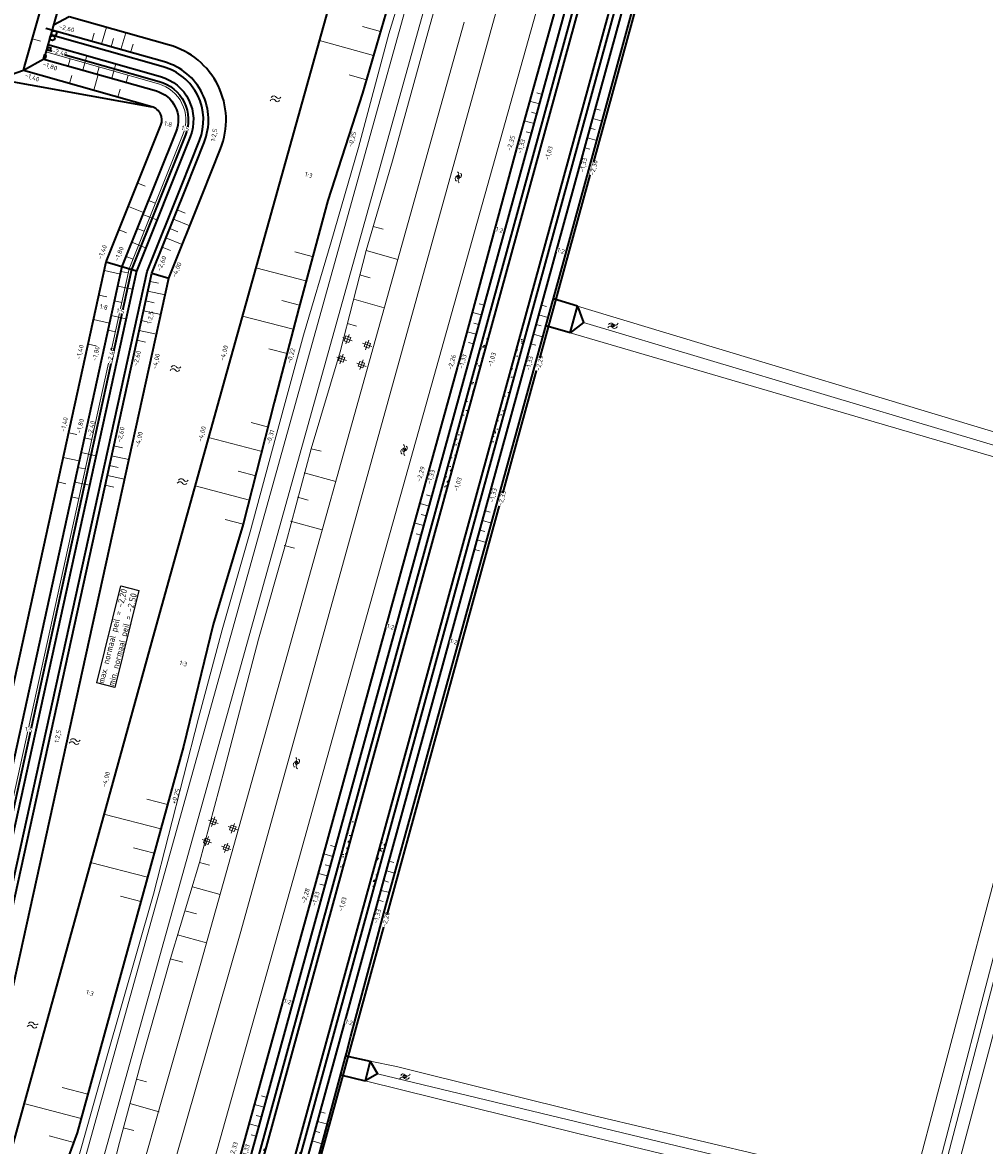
# Model space of a CAD drawing. Header units: metres. Extents: x 239845 to 242720, y 580286 to 584200.
# Tile 81 of 113: x 240947 to 241139, y 583176 to 583399. Entities that reach past the tile are written whole.
import ezdxf

# ---------------------------------------------------------------- set-up
doc = ezdxf.new("R2010")
doc.units = ezdxf.units.M
for name, color, linetype, lineweight in [('B-WA-GW-DIJK_KRUIN-G', 3, 'Continuous', 0), ('B-WA-GW-DIJK_TEEN-G', 94, 'Continuous', 0), ('B-WA-GW-WATERGANG_SLOOT_BODEM-G', 5, 'Continuous', 0), ('B-WE-GR-GRAS-GV', 60, 'Continuous', 13), ('B-WE-GR-GROENVOORZIENING-GV', 80, 'Continuous', 18), ('N-WE-BV-GELEIDECONSTRUCTIE_GELEIDERAIL_KUNSTWERK_VLP1DL13360-G', 210, 'BV-VLP1DL13360', 35), ('N-WE-GK-BESCHOEIING_TYPE_3-G', 30, 'Continuous', 35), ('N-WE-GK-BESCHOEIING_TYPE_5-G', 130, 'Continuous', 35), ('N-WE-GW-GRONDWERK-G', 3, 'Continuous', 35), ('N-WE-GW-GRONDWERK_BODEM_MEER-G', 150, 'Continuous', 35), ('N-WE-GW-HOOGTELIJN-140', 114, 'Continuous', 35), ('N-WE-GW-HOOGTELIJN-180', 190, 'Continuous', 35), ('N-WE-GW-HOOGTELIJN-240', 74, 'Continuous', 35), ('N-WE-GW-HOOGTELIJN-260', 44, 'Continuous', 35), ('N-WE-GW-SCHEIDING-ZAND_TEELAARDE-G', 90, 'Continuous', 18), ('N-WE-GW-TALUDARCERING_KORT-G', 90, 'Continuous', 18), ('N-WE-GW-TALUDARCERING_LANG-G', 60, 'Continuous', 13), ('N-WE-OG-TOPOGRAFIE-S @ 0.5', 7, 'Continuous', 18), ('N-WE-VH-HELLING_KNIKLIJN-G', 30, 'Continuous', 35), ('N-WE-VH-KANTVERHARDING-G', 60, 'Continuous', 35), ('N-WE-VH-VERHARDING_FUNDERING-G', 7, 'Continuous', 35), ('N-WE-VH-VERHARDING_FUNDERING_GRANULAAT-AD', 40, 'Continuous', 18), ('N-XX-AL-HOOGTELABEL-T25-M', 7, 'Continuous', 25), ('N-XX-XX-DETAIL3-GD', 2, 'Continuous', 35), ('X-XX-AL-T25', 7, 'Continuous', 25)]:
    doc.layers.add(name, color=color, linetype=linetype, lineweight=lineweight)
for name, color, linetype, lineweight, true_color in [('B-WE-OG-TOPOGRAFIE-S', 9, 'Continuous', 9, 0x808080), ('B-WE-OG-TOPOGRAFIE-S @ 0.2', 9, 'Continuous', 9, 0x808080), ('B-WE-OG-TOPOGRAFIE-S @ 0.5', 9, 'Continuous', 9, 0x808080), ('B-WE-VH-WINDMOLEN_FUNDATIEPAAL-S', 9, 'Continuous', 18, 0x808080), ('GBKN', 9, 'Continuous', 0, 0x808080), ('Meerstad  taludlijn-arcering', 9, 'Continuous', 0, 0x808080)]:
    doc.layers.add(name, color=color, linetype=linetype, lineweight=lineweight, true_color=true_color)
doc.styles.add('NLCS-ISO-ANNOTATIVE-T25', font='NLCS-ISO.ttf', dxfattribs={"height": 2.5})
doc.styles.add('NLCS-ISO-M1000-T25', font='NLCS-ISO.ttf', dxfattribs={"height": 2.5})
doc.linetypes.add('BV-VLP1DL13360', pattern='A,2,-1,[249,NLCS.SHX,S=0.5,R=0,X=0,Y=0],-1', length=4)

# ---------------------------------------------------------------- blocks, each defined once
blk = doc.blocks.new('SOG-TOPOGRAFIE_WATER-SO')
at = {"flags": 128}
for points in [[(-1.91, 0.46), (-1.82, 0.6, -0.538831), (0.18, 0.63, 0.605168), (1.86, 0.83, -4.035705)], [(-2.28, -0.81), (-2.19, -0.67, -0.538831), (-0.18, -0.63, 0.605168), (1.49, -0.44, -4.035705)]]:
    blk.add_lwpolyline(points, format="xyb", dxfattribs=at)
blk = doc.blocks.new('*U108')
at = {"layer": 'B-WE-OG-TOPOGRAFIE-S @ 0.2', "xscale": 0.2, "yscale": 0.2, "zscale": 0.2, "rotation": 76.60135591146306}
blk.add_blockref('SOG-TOPOGRAFIE_WATER-SO', (241001.84, 583251.89), dxfattribs=at)
at = {"layer": 'B-WE-OG-TOPOGRAFIE-S @ 0.5', "xscale": 0.5, "yscale": 0.5, "zscale": 0.5, "rotation": 76.60135591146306}
blk.add_blockref('SOG-TOPOGRAFIE_WATER-SO', (241001.84, 583251.89), dxfattribs=at)
blk = doc.blocks.new('*U109')
at = {"layer": 'B-WE-OG-TOPOGRAFIE-S @ 0.2', "xscale": 0.2, "yscale": 0.2, "zscale": 0.2, "rotation": 76.60135591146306}
blk.add_blockref('SOG-TOPOGRAFIE_WATER-SO', (241034.06, 583368.54), dxfattribs=at)
at = {"layer": 'B-WE-OG-TOPOGRAFIE-S @ 0.5', "xscale": 0.5, "yscale": 0.5, "zscale": 0.5, "rotation": 76.60135591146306}
blk.add_blockref('SOG-TOPOGRAFIE_WATER-SO', (241034.06, 583368.54), dxfattribs=at)
blk = doc.blocks.new('Fundatiepaal')
at = {"layer": 'B-WE-VH-WINDMOLEN_FUNDATIEPAAL-S', "flags": 128}
for points in [[(240749.31, 582994.55), (240751.19, 582993.88)], [(240750.58, 582995.16), (240749.91, 582993.27)]]:
    blk.add_lwpolyline(points, dxfattribs=at)
at = {"layer": 'B-WE-VH-WINDMOLEN_FUNDATIEPAAL-S'}
blk.add_lwpolyline([(240749.94, 582994.85), (240750.89, 582994.52), (240750.55, 582993.58), (240749.61, 582993.91)], close=True, dxfattribs=at)
blk = doc.blocks.new('*U181')
at = {"layer": 'B-WE-OG-TOPOGRAFIE-S @ 0.2', "xscale": 0.2, "yscale": 0.2, "zscale": 0.2, "rotation": 76.60135591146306}
blk.add_blockref('SOG-TOPOGRAFIE_WATER-SO', (241023.25, 583314.22), dxfattribs=at)
at = {"layer": 'B-WE-OG-TOPOGRAFIE-S @ 0.5', "xscale": 0.5, "yscale": 0.5, "zscale": 0.5, "rotation": 76.60135591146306}
blk.add_blockref('SOG-TOPOGRAFIE_WATER-SO', (241023.25, 583314.22), dxfattribs=at)
blk = doc.blocks.new('*U207')
at = {"layer": 'B-WE-OG-TOPOGRAFIE-S @ 0.2', "xscale": 0.1999999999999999, "yscale": 0.1999999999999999, "zscale": 0.1999999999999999, "rotation": 182.5431845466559}
blk.add_blockref('SOG-TOPOGRAFIE_WATER-SO', (241023.29, 583189.42), dxfattribs=at)
at = {"layer": 'B-WE-OG-TOPOGRAFIE-S @ 0.5', "xscale": 0.4999999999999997, "yscale": 0.4999999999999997, "zscale": 0.4999999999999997, "rotation": 182.5431845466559}
blk.add_blockref('SOG-TOPOGRAFIE_WATER-SO', (241023.29, 583189.42), dxfattribs=at)
blk = doc.blocks.new('*U208')
at = {"layer": 'B-WE-OG-TOPOGRAFIE-S @ 0.2', "xscale": 0.1999999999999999, "yscale": 0.1999999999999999, "zscale": 0.1999999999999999, "rotation": 182.5431845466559}
blk.add_blockref('SOG-TOPOGRAFIE_WATER-SO', (241064.67, 583338.91), dxfattribs=at)
at = {"layer": 'B-WE-OG-TOPOGRAFIE-S @ 0.5', "xscale": 0.4999999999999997, "yscale": 0.4999999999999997, "zscale": 0.4999999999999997, "rotation": 182.5431845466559}
blk.add_blockref('SOG-TOPOGRAFIE_WATER-SO', (241064.67, 583338.91), dxfattribs=at)

msp = doc.modelspace()

# ---------------------------------------------------------------- hatches: boundary and pattern name
at = {"layer": 'N-WE-VH-VERHARDING_FUNDERING_GRANULAAT-AD'}
h = msp.add_hatch(dxfattribs=at)
h.set_pattern_fill('AVH-FUNDERING_GRANULAAT_MENG_01', color=256, angle=0.5, style=0, pattern_type=2)
h.set_pattern_definition([(50.5, (241039.539, 583327.916), (3.5889, -0.28245), [0.375, -4.125]), (355.5, (241039.539, 583327.916), (-0.72655, 3.75476), [0.3, -3.3]), (100.951, (241039.838, 583327.8924), (2.86235, 3.4723), [0.3187, -3.5057]), (46.684, (241039.5303, 583328.916), (5.3432, -0.781), [0.5625, -6.1875]), (97.136, (241039.9756, 583328.851), (4.6306, 4.9112), [0.47805, -5.2586]), (351.684, (241039.5303, 583328.916), (4.6306, 4.9112), [0.45, -4.95]), (21.5, (241040.0325, 583328.6703), (3.002, -1.98697), [0.375, -4.125]), (326.5, (241040.0325, 583328.6703), (1.1849, 3.63623), [0.3, -3.3]), (71.951, (241040.2826, 583328.5047), (4.1869, 1.64925), [0.3187, -3.5057]), (38, (241039.539, 583327.916), (0.04627, 1.664936), [0, -3.26, 0, -3.35, 0, -3.3125]), (8, (241039.539, 583327.916), (1.29809, 1.98346), [0, -1.91, 0, -3.185, 0, -1.2625]), (328, (241038.4241, 583327.9062), (2.669995, -0.08948), [0, -1.25, 0, -3.9, 0, -5.175]), (318, (241037.924, 583327.902), (2.91145, 0.52595), [0, -1.625, 0, -2.59, 0, -3.675])])
edge = h.paths.add_edge_path()
edge.add_line((241031.07, 583303.99), (241039.95, 583336.37))
edge.add_arc((241039.73, 583342.36), 5.99, 262.2672, 272.0798, ccw=False)
edge.add_line((241038.93, 583336.42), (241029.96, 583303.74))
edge.add_arc((241029.17, 583309.67), 5.98, 277.6171, 288.519)
edge = h.paths.add_edge_path()
edge.add_line((241046.31, 583336.87), (241040.31, 583314.99))
edge.add_arc((241042.58, 583307.78), 7.56, 98.8858, 107.5163, ccw=False)
edge.add_line((241041.42, 583315.25), (241047.31, 583336.74))
edge.add_arc((241044.72, 583321.45), 15.51, 80.3923, 84.1206)
h = msp.add_hatch(dxfattribs=at)
h.set_pattern_fill('AVH-FUNDERING_GRANULAAT_MENG_01', color=256, angle=0.5, style=0, pattern_type=2)
h.set_pattern_definition([(50.5, (241013.4818, 583228.5263), (3.5889, -0.28245), [0.375, -4.125]), (355.5, (241013.4818, 583228.5263), (-0.72655, 3.7548), [0.3, -3.3]), (100.95, (241013.781, 583228.5028), (2.86235, 3.4723), [0.3187, -3.5057]), (46.684, (241013.473, 583229.5263), (5.3432, -0.781), [0.5625, -6.1875]), (97.136, (241013.9183, 583229.461), (4.6306, 4.9112), [0.478, -5.2586]), (351.684, (241013.473, 583229.5263), (4.6306, 4.9112), [0.45, -4.95]), (21.5, (241013.9752, 583229.2807), (3.002, -1.987), [0.375, -4.125]), (326.5, (241013.9752, 583229.2807), (1.1849, 3.6362), [0.3, -3.3]), (71.95, (241014.2254, 583229.115), (4.1869, 1.64925), [0.3187, -3.5057]), (38, (241013.4818, 583228.5263), (0.04627, 1.66494), [0, -3.26, 0, -3.35, 0, -3.3125]), (8, (241013.4818, 583228.5263), (1.29809, 1.98346), [0, -1.91, 0, -3.185, 0, -1.2625]), (328, (241012.3668, 583228.5166), (2.67, -0.08948), [0, -1.25, 0, -3.9, 0, -5.175]), (318, (241011.8668, 583228.5122), (2.91145, 0.52595), [0, -1.625, 0, -2.59, 0, -3.675])])
edge = h.paths.add_edge_path()
edge.add_line((241010.7, 583229.73), (241013.55, 583240.11))
edge.add_arc((241030.9, 583262.01), 27.94, 229.3494, 231.5976, ccw=False)
edge.add_line((241012.7, 583240.81), (241009.86, 583230.44))
edge.add_arc((241028.33, 583251.41), 27.94, 228.6224, 230.8836)
edge = h.paths.add_edge_path()
edge.add_line((241019.01, 583237.34), (241016.12, 583226.8))
edge.add_arc((241018.47, 583237.12), 10.58, 257.1444, 262.582)
edge.add_line((241017.11, 583226.62), (241020.01, 583237.19))
edge.add_arc((241021.05, 583247.72), 10.58, 258.8769, 264.3322, ccw=False)
h = msp.add_hatch(dxfattribs=at)
h.set_pattern_fill('AVH-FUNDERING_GRANULAAT_MENG_01', color=256, angle=0.5, style=0, pattern_type=2)
h.set_pattern_definition([(50.5, (241003.8024, 583185.1083), (3.5889, -0.28245), [0.375, -4.125]), (355.5, (241003.8024, 583185.1083), (-0.72655, 3.75476), [0.3, -3.3]), (100.951, (241004.1014, 583185.0848), (2.86235, 3.4723), [0.3187, -3.5057]), (46.684, (241003.7936, 583186.1083), (5.34322, -0.781), [0.5625, -6.1875]), (97.136, (241004.239, 583186.043), (4.63063, 4.9112), [0.47805, -5.25856]), (351.684, (241003.7936, 583186.1083), (4.6306, 4.9112), [0.45, -4.95]), (21.5, (241004.2958, 583185.8627), (3.00199, -1.98697), [0.375, -4.125]), (326.5, (241004.2958, 583185.8627), (1.1849, 3.63623), [0.3, -3.3]), (71.9514, (241004.546, 583185.697), (4.18688, 1.64925), [0.3187, -3.5057]), (38, (241003.8024, 583185.1083), (0.046272, 1.664936), [0, -3.26, 0, -3.35, 0, -3.3125]), (8, (241003.8024, 583185.1083), (1.29809, 1.98346), [0, -1.91, 0, -3.185, 0, -1.2625]), (328, (241002.6874, 583185.0986), (2.669995, -0.089478), [0, -1.25, 0, -3.9, 0, -5.175]), (318, (241002.1874, 583185.0942), (2.91145, 0.52595), [0, -1.625, 0, -2.59, 0, -3.675])])
edge = h.paths.add_edge_path()
edge.add_line((241001.68, 583174.17), (240992.01, 583138.88))
edge.add_line((240992.01, 583138.88), (240992.86, 583138.21))
edge.add_line((240992.86, 583138.21), (241003.11, 583175.59))
edge.add_arc((240999.53, 583177.75), 4.18, 300.973, 328.9178, ccw=False)
edge = h.paths.add_edge_path()
edge.add_line((240989.76, 583153.34), (240995.89, 583175.71))
edge.add_arc((240999.53, 583177.75), 4.18, 182.3674, 209.1631, ccw=False)
edge.add_line((240995.36, 583177.57), (240989.03, 583154.5))
edge.add_line((240989.03, 583154.5), (240989.76, 583153.34))

# ---------------------------------------------------------------- linework, layer by layer
at = {"layer": 'B-WA-GW-WATERGANG_SLOOT_BODEM-G'}
for points in [[(241058.9, 583339.54), (241154.7, 583310.83)], [(241078.17, 582886.47), (241078.5, 582889.32), (241082.71, 582926.15), (241088.49, 582978.18), (241091.08, 582999.69), (241093.63, 583021.76), (241097.42, 583048.57), (241170.37, 583327.36)], [(241171.56, 583327.05), (241098.63, 583048.33), (241095.47, 583021.75), (241093.83, 583000.32), (241092.73, 582991.41), (241090.95, 582977.96), (241089.52, 582963.58), (241087.52, 582946.67), (241085.02, 582926.87), (241082.77, 582907.26), (241080.7, 582889.07), (241080.37, 582886.16)]]:
    msp.add_lwpolyline(points, dxfattribs=at)
at = {"layer": 'B-WE-GR-GRAS-GV', "flags": 128}
for points in [[(241057.69, 583342.75), (241157.02, 583312.8), (241159.45, 583311.2), (241159.72, 583310.23), (241159.42, 583309.39), (241159.39, 583309.32), (241158.92, 583308.68), (241158.42, 583308.43), (241157.22, 583308.17), (241143.94, 583311.75), (241056.23, 583337.44)], [(241016.49, 583192.49), (241021.7, 583191.37), (241060.84, 583181.63), (241116.9, 583168.37), (241118.06, 583167.05), (241118.41, 583165.67), (241117.39, 583164.77), (241116.4, 583163.91), (241057.8, 583178.06), (241015.44, 583188.54)]]:
    msp.add_lwpolyline(points, dxfattribs=at)
at = {"layer": 'B-WE-GR-GROENVOORZIENING-GV', "flags": 128}
for points in [[(241083.02, 582886.32), (241085.99, 582918.18), (241088.26, 582937.39), (241100.83, 583041.25), (241102.92, 583053.82), (241104.84, 583065.16), (241109.38, 583081.4), (241154.42, 583250.2), (241175.19, 583327), (241175.8, 583329.31), (241190.13, 583383.93), (241219.42, 583489.54), (241233.56, 583545.18), (241235.17, 583551.7), (241234.23, 583555.94), (241232.03, 583558.65), (241231.83, 583558.72), (241220.27, 583562.71), (241181.25, 583572.96), (241166.89, 583576.74)], [(241165.78, 583569.52), (241178.71, 583566.09), (241222.66, 583554.23), (241224.93, 583552.58), (241225.14, 583549.07), (241188.26, 583410.97), (241187.95, 583409.79), (241187.74, 583408.98), (241187.2, 583406.87), (241170.8, 583343.64), (241162.33, 583310.43), (241102.2, 583083.49), (241096.18, 583060.3), (241092.62, 583035.6), (241090.89, 583020.14), (241087.11, 582986.5), (241075.65, 582887.39)]]:
    msp.add_lwpolyline(points, dxfattribs=at)
at = {"layer": 'GBKN', "flags": 128}
for points in [[(241000, 583273.52), (240982.18, 583209.82)], [(241002.24, 583232.69), (241011.31, 583265.03)], [(240982.18, 583209.82), (240963.54, 583144.54)], [(241017.91, 583189.91), (241113.49, 583166.9)]]:
    msp.add_lwpolyline(points, dxfattribs=at)
at = {"layer": 'Meerstad  taludlijn-arcering', "flags": 128}
for points in [[(241017.04, 583358.65), (241019.04, 583358.13)], [(241015.69, 583353.84), (241021.95, 583352.09)], [(241014.36, 583349.01), (241016.47, 583348.43)], [(241013.2, 583344.15), (241019.25, 583342.46)], [(241011.96, 583339.3), (241013.74, 583338.81)], [(241004.7, 583314.4), (241006.69, 583313.88)], [(241003.34, 583309.59), (241009.6, 583307.84)], [(241002.02, 583304.77), (241004.13, 583304.18)], [(241000.61, 583299.97), (241006.91, 583298.21)], [(240999.36, 583295.12), (241001.39, 583294.56)], [(240982.48, 583232), (240984.48, 583231.48)], [(240981.13, 583227.18), (240986.61, 583225.66)], [(240979.58, 583222.42), (240981.91, 583221.77)], [(240978.13, 583217.64), (240983.92, 583216.03)], [(240976.68, 583212.85), (240979.18, 583212.15)], [(240969.98, 583188.85), (240971.98, 583188.33)], [(240968.63, 583184.03), (240974.46, 583182.41)], [(240967.3, 583179.21), (240969.41, 583178.63)]]:
    msp.add_lwpolyline(points, dxfattribs=at)
at = {"layer": 'N-WE-BV-GELEIDECONSTRUCTIE_GELEIDERAIL_KUNSTWERK_VLP1DL13360-G'}
msp.add_lwpolyline([(240980.93, 583495.73), (240951.52, 583391.96)], dxfattribs=at)
at = {"layer": 'N-WE-GK-BESCHOEIING_TYPE_3-G', "ltscale": 0.5}
msp.add_lwpolyline([(240952.06, 583393.89), (240974.47, 583387.53, -0.445053), (240979.71, 583376.87), (240969, 583350.06), (240934.2, 583191.44, -0.431984), (240926.7, 583186.96), (240892.55, 583196.64)], format="xyb", dxfattribs=at)
at = {"layer": 'N-WE-GW-GRONDWERK-G', "flags": 128}
msp.add_lwpolyline([(240978.57, 583080.44), (240980.13, 583080.07), (240990.16, 583116.65), (240998.89, 583146.6), (241005.8, 583171.86), (241011.75, 583194.09), (241012.64, 583197.45), (241019.66, 583223.67), (241041.85, 583304.13), (241050.03, 583333.74), (241052.35, 583342.17), (241053.27, 583345.51), (241060.18, 583370.67), (241076.23, 583429.5), (241079.34, 583440.54), (241080.28, 583443.88, 0.290904), (241065.96, 583488.82)], format="xyb", dxfattribs=at)
for points in [[(240978.57, 583080.44), (241071.53, 583419.4)], [(240951.52, 583391.96), (240947.49, 583389.72), (240942.49, 583387.94)], [(240963.95, 583351.61), (240969.96, 583349.81)], [(241057.69, 583342.75), (241052.91, 583344.21)], [(241056.23, 583337.44), (241057.69, 583342.75)], [(241057.69, 583342.75), (241058.9, 583339.54), (241056.23, 583337.44)], [(241056.23, 583337.44), (241051.44, 583338.85)], [(241011.6, 583193.55), (241016.49, 583192.49)], [(241016.49, 583192.49), (241017.91, 583189.91), (241015.44, 583188.54)], [(241016.49, 583192.49), (241015.44, 583188.54)], [(241010.58, 583189.74), (241015.44, 583188.54)]]:
    msp.add_lwpolyline(points, dxfattribs=at)
at = {"layer": 'N-WE-GW-GRONDWERK_BODEM_MEER-G', "flags": 128}
msp.add_lwpolyline([(241026.16, 583465.2), (241007.97, 583401.48), (240987.96, 583329.74), (240973.47, 583277.81), (240928.66, 583115.61)], dxfattribs=at)
at = {"layer": 'N-WE-GW-HOOGTELIJN-140'}
msp.add_lwpolyline([(240947.49, 583389.71), (240947.83, 583390.93), (240978.69, 583499.75)], dxfattribs=at)
for points in [[(240978.88, 583072.14), (241079.24, 583438.06, 0.068861), (241081.02, 583451.65, 0.068861)], [(240890.85, 583202.59), (240928.13, 583192.02, 0.431984), (240929.06, 583192.57), (240963.95, 583351.61), (240974.83, 583378.82, 0.445053), (240973.03, 583382.47), (240947.49, 583389.71)]]:
    msp.add_lwpolyline(points, format="xyb", dxfattribs=at)
at = {"layer": 'N-WE-GW-HOOGTELIJN-180'}
msp.add_lwpolyline([(240951.56, 583391.95), (240973.92, 583385.61, -0.445053), (240977.86, 583377.61), (240967.08, 583350.65), (240932.24, 583191.87, -0.431984), (240927.25, 583188.88), (240893.1, 583198.56)], format="xyb", dxfattribs=at)
at = {"layer": 'N-WE-GW-HOOGTELIJN-240'}
msp.add_lwpolyline([(240952.33, 583394.85), (240974.74, 583388.5, -0.445053), (240980.64, 583376.49), (240969.95, 583349.77), (240935.17, 583191.23, -0.431984), (240926.43, 583185.99), (240892.28, 583195.68)], format="xyb", dxfattribs=at)
at = {"layer": 'N-WE-GW-SCHEIDING-ZAND_TEELAARDE-G', "flags": 128}
msp.add_lwpolyline([(240951.92, 583393.4), (240974.33, 583387.05, -0.445053), (240979.25, 583377.05), (240968.52, 583350.21), (240933.71, 583191.55, -0.431984), (240926.84, 583187.44), (240892.69, 583197.12)], format="xyb", dxfattribs=at)
at = {"layer": 'N-WE-GW-TALUDARCERING_KORT-G'}
for points in [[(241018.52, 583397.46), (241014.92, 583398.47)], [(240961.1, 583395.48), (240961.57, 583397.14)], [(240949.27, 583395.99), (240950.84, 583395.54)], [(240964.95, 583394.39), (240965.42, 583396.05)], [(240968.8, 583393.3), (240969.27, 583394.96)], [(240962.55, 583390.39), (240962.15, 583388.95)], [(240956.65, 583387.12), (240957.1, 583388.68)], [(240968.33, 583388.75), (240967.92, 583387.31)], [(241015.72, 583387.86), (241012.31, 583388.81)], [(240966.27, 583384.39), (240966.72, 583385.96)], [(241050.68, 583384.94), (241049.64, 583385.23)], [(241049.62, 583381.09), (241048.58, 583381.37)], [(241061.29, 583382.03), (241062.26, 583381.77)], [(241048.56, 583377.23), (241047.52, 583377.51)], [(241060.23, 583378.18), (241061.21, 583377.91)], [(241059.17, 583374.32), (241060.15, 583374.05)], [(240970.2, 583367.25), (240971.72, 583366.64)], [(240973.74, 583363.28), (240972.35, 583363.83)], [(240978.06, 583361.95), (240979.68, 583361.3)], [(240971.51, 583357.71), (240970.12, 583358.26)], [(240976.57, 583358.24), (240978.2, 583357.59)], [(240966.49, 583357.96), (240968, 583357.36)], [(240975.09, 583354.52), (240976.71, 583353.87)], [(241001.49, 583353.57), (241004.94, 583352.68)], [(240968.33, 583349.38), (240966.87, 583349.7)], [(240972.66, 583347.71), (240974.37, 583347.34)], [(240962.5, 583344.99), (240964.09, 583344.64)], [(240971.8, 583343.81), (240973.51, 583343.43)], [(240998.9, 583343.91), (241002.43, 583343)], [(241039.16, 583342.96), (241038.13, 583343.24)], [(241050.57, 583342.96), (241051.55, 583342.69)], [(240965.76, 583337.66), (240964.3, 583337.98)], [(240970.94, 583339.9), (240972.65, 583339.52)], [(241038.11, 583339.1), (241037.07, 583339.39)], [(241049.51, 583339.1), (241050.49, 583338.83)], [(240970.08, 583335.99), (240971.79, 583335.62)], [(240960.35, 583335.22), (240961.95, 583334.87)], [(240996.31, 583334.25), (240999.92, 583333.32)], [(241037.05, 583335.24), (241036.01, 583335.53)], [(241048.45, 583335.24), (241049.43, 583334.98)], [(240992.79, 583319.59), (240996.24, 583318.7)], [(240956.47, 583317.54), (240958.07, 583317.19)], [(240959.77, 583310.36), (240958.31, 583310.68)], [(240964.6, 583311.04), (240966.3, 583310.66)], [(240990.2, 583309.93), (240993.73, 583309.02)], [(240954.33, 583307.77), (240955.92, 583307.42)], [(240963.74, 583307.13), (240965.45, 583306.76)], [(240958.49, 583304.5), (240957.02, 583304.82)], [(241028.72, 583304.9), (241027.69, 583305.18)], [(240987.61, 583300.27), (240991.22, 583299.34)], [(241027.68, 583301.04), (241026.64, 583301.32)], [(241039.34, 583302.01), (241040.32, 583301.75)], [(241038.28, 583298.16), (241039.26, 583297.89)], [(241026.63, 583297.18), (241025.59, 583297.46)], [(241037.22, 583294.3), (241038.2, 583294.03)], [(240971.99, 583244.62), (240976.15, 583243.54)], [(241009.57, 583235.15), (241008.54, 583235.43)], [(240969.4, 583234.96), (240973.5, 583233.9)], [(241008.53, 583231.29), (241007.49, 583231.57)], [(241020.21, 583232.26), (241021.19, 583231.99)], [(241007.48, 583227.43), (241006.44, 583227.71)], [(241019.15, 583228.4), (241020.13, 583228.13)], [(240966.81, 583225.3), (240970.84, 583224.26)], [(241018.09, 583224.54), (241019.07, 583224.28)], [(240955.15, 583187.24), (240960.28, 583185.91)], [(240995.89, 583185.25), (240994.85, 583185.53)], [(240994.84, 583181.39), (240993.8, 583181.67)], [(241006.52, 583182.36), (241007.5, 583182.1)], [(240952.56, 583177.58), (240957.47, 583176.3)], [(240993.79, 583177.53), (240992.75, 583177.81)], [(241005.47, 583178.51), (241006.44, 583178.24)]]:
    msp.add_lwpolyline(points, dxfattribs=at)
at = {"layer": 'N-WE-GW-TALUDARCERING_LANG-G'}
for points in [[(240963.03, 583394.93), (240963.98, 583398.3)], [(240966.88, 583393.84), (240967.83, 583397.21)], [(241017.12, 583392.66), (241006.35, 583395.67)], [(240960.08, 583392.65), (240959.26, 583389.77)], [(240965.85, 583391.02), (240965.03, 583388.13)], [(240961.46, 583385.75), (240962.35, 583388.89)], [(241050.15, 583383.02), (241048.2, 583383.55)], [(241049.09, 583379.16), (241047.13, 583379.7)], [(241060.76, 583380.11), (241062.62, 583379.6)], [(241059.7, 583376.25), (241061.56, 583375.74)], [(240968.35, 583362.6), (240971.37, 583361.39)], [(240974.02, 583359.93), (240971.23, 583361.05)], [(240977.32, 583360.09), (240980.57, 583358.79)], [(240975.83, 583356.38), (240979.08, 583355.08)], [(240971.79, 583354.36), (240969.01, 583355.48)], [(240963.57, 583349.87), (240966.75, 583349.17)], [(240993.73, 583350.42), (241003.68, 583347.84)], [(240969.16, 583346.13), (240966.23, 583346.77)], [(240972.23, 583345.76), (240975.65, 583345.01)], [(240971.37, 583341.85), (240974.79, 583341.1)], [(240991.04, 583340.78), (241001.17, 583338.16)], [(241038.63, 583341.03), (241036.81, 583341.53)], [(241050.04, 583341.03), (241051.83, 583340.54)], [(240961.43, 583340.1), (240964.61, 583339.41)], [(240970.51, 583337.95), (240973.93, 583337.19)], [(241037.58, 583337.17), (241035.75, 583337.67)], [(241048.98, 583337.17), (241050.76, 583336.68)], [(240984.3, 583316.63), (240994.99, 583313.86)], [(240961.88, 583312.97), (240958.95, 583313.61)], [(240955.4, 583312.65), (240958.59, 583311.95)], [(240965.02, 583312.99), (240968.44, 583312.24)], [(240964.17, 583309.09), (240967.58, 583308.34)], [(240960.6, 583307.11), (240957.67, 583307.75)], [(240981.62, 583306.99), (240992.48, 583304.18)], [(241028.2, 583302.97), (241026.38, 583303.46)], [(241038.81, 583300.08), (241040.6, 583299.59)], [(241027.15, 583299.11), (241025.32, 583299.6)], [(241037.75, 583296.23), (241039.53, 583295.74)], [(240963.49, 583241.66), (240974.82, 583238.72)], [(241009.05, 583233.22), (241007.23, 583233.71)], [(240960.82, 583232.02), (240972.17, 583229.08)], [(241008, 583229.36), (241006.17, 583229.85)], [(241019.68, 583230.33), (241021.37, 583229.87)], [(241018.62, 583226.47), (241020.3, 583226.01)], [(240947.57, 583184.04), (240958.96, 583181.08)], [(240995.36, 583183.32), (240993.47, 583183.84)], [(240994.32, 583179.46), (240992.4, 583179.98)], [(241006, 583180.44), (241007.95, 583179.9)], [(241004.94, 583176.58), (241006.92, 583176.03)]]:
    msp.add_lwpolyline(points, dxfattribs=at)
at = {"layer": 'N-WE-VH-HELLING_KNIKLIJN-G', "flags": 128}
msp.add_lwpolyline([(240942.49, 583387.94), (240973.03, 583382.47)], dxfattribs=at)
at = {"layer": 'N-WE-VH-VERHARDING_FUNDERING-G', "flags": 128}
msp.add_lwpolyline([(240977.11, 583080.79), (241070.09, 583419.79)], dxfattribs=at)
at = {"layer": 'N-XX-XX-DETAIL3-GD', "flags": 128}
msp.add_lwpolyline([(240951.84, 583392.9), (240951.58, 583392.72), (240951.44, 583392.24), (240951.56, 583391.95), (240951.83, 583392.13), (240951.96, 583392.62)], close=True, dxfattribs=at)
for points in [[(240951.96, 583392.62), (240951.44, 583392.24)], [(240951.58, 583392.72), (240951.83, 583392.13)]]:
    msp.add_lwpolyline(points, dxfattribs=at)

# ---------------------------------------------------------------- block references
at = {"layer": 'B-WE-OG-TOPOGRAFIE-S'}
for name in ['*U109', '*U208', '*U181', '*U108', '*U207']:
    msp.add_blockref(name, (0, 0), dxfattribs=at)
at = {"layer": 'B-WE-VH-WINDMOLEN_FUNDATIEPAAL-S'}
for p in [(261.7, 341.99), (265.63, 340.83), (260.54, 338.05), (264.47, 336.9), (235, 245.92), (238.88, 244.61), (233.69, 242.04), (237.57, 240.73)]:
    msp.add_blockref('Fundatiepaal', p, dxfattribs=at)
at = {"layer": 'N-WE-OG-TOPOGRAFIE-S @ 0.5', "xscale": 0.4999999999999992, "yscale": 0.4999999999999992, "zscale": 0.4999999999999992}
for p, rotation in [((240997.71, 583384.02), 356.9661148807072), ((240977.82, 583330.33), 356.9661148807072), ((240979.26, 583307.8), 353.301591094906), ((240957.76, 583256.04), 353.301591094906), ((240949.4, 583199.62), 353.301591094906)]:
    msp.add_blockref('SOG-TOPOGRAFIE_WATER-SO', p, dxfattribs=dict(at, rotation=rotation))

# ---------------------------------------------------------------- next in the draw order: texts
at = {"layer": 'X-XX-AL-T25', "insert": (240962.28, 583267.87), "char_height": 1.25, "width": 19.5839, "attachment_point": 1, "rotation": 76.0786, "style": 'NLCS-ISO-ANNOTATIVE-T25', "bg_fill": 19, "box_fill_scale": 1.125, "bg_fill_color": 256, "bg_fill_transparency": 0}
msp.add_mtext('max. normaal peil = -2,20\\Pmin. normaal peil = -2,50', dxfattribs=at)

# ---------------------------------------------------------------- next in the draw order: linework, layer by layer
at = {"layer": 'N-WE-GW-GRONDWERK-G', "flags": 128}
for points in [[(241039.27, 583475.32), (241038.09, 583469.85), (241032.11, 583448.38), (241026.52, 583426.51), (241020.99, 583405.94), (241014.93, 583385.18), (241008.06, 583363.8), (241002.26, 583342.36), (240997.39, 583323.56), (240991.22, 583299.34), (240985.2, 583279.41), (240979.33, 583255.09), (240958.15, 583178.17), (240941.87, 583133.92)], [(240973.98, 583113.4), (240984.37, 583151.64), (240990.91, 583174.59), (241004.99, 583225.53), (241025.52, 583300.47), (241034.15, 583331.7), (241045.88, 583375.14), (241061.31, 583430.46)], [(240974.91, 583108.69), (241060.9, 583422.21)]]:
    msp.add_lwpolyline(points, dxfattribs=at)
at = {"layer": 'N-WE-VH-KANTVERHARDING-G', "flags": 128}
for points in [[(240974.06, 583073.46), (241074.42, 583439.38, 0.405), (241044.29, 583494.28, 0.405)], [(240968.28, 583075.04), (241068.64, 583440.97, 0.403972), (241042.65, 583488.51, 0.403972)]]:
    msp.add_lwpolyline(points, format="xyb", dxfattribs=at)
at = {"layer": 'N-WE-VH-VERHARDING_FUNDERING-G', "flags": 128}
msp.add_lwpolyline([(240975.24, 583104.21), (241062.35, 583421.84)], dxfattribs=at)

# ---------------------------------------------------------------- next in the draw order: texts
at = {"layer": 'N-XX-AL-HOOGTELABEL-T25-M', "char_height": 0.9, "attachment_point": 1, "style": 'NLCS-ISO-M1000-T25', "bg_fill": 3, "box_fill_scale": 1, "bg_fill_color": 256, "bg_fill_transparency": 0}
for s, width, insert, rotation in [('-2,60', 2.6072, (240954.7, 583398.93), 344.9435), ('-1,40', 2.6072, (240947.97, 583389.26), 340.3574), ('1:8', 1.8762, (240975.6, 583379.64), 347.4009), ('1:2,5', 1.8762, (240984.72, 583375.66), 79.7838), ('-0,25', 2.6072, (241012, 583374.63), 73.4391), ('-2,35', 2.6072, (241043.54, 583373.86), 73.2522), ('-1,03', 2.6072, (241051.1, 583371.99), 72.5575), ('-2,30', 2.6072, (241060.12, 583368.95), 75.7008), ('1:3', 2.6072, (241003.61, 583369.55), 344.8544), ('1:2', 1.25, (241041.6, 583358.6), 342.5575), ('-1,40', 2.6072, (240962.15, 583352.38), 66.4006), ('-1,80', 2.6072, (240965.48, 583352.03), 66.4006), ('1:2', 1.25, (241053.84, 583354.42), 342.5575), ('-4,00', 2.6072, (240976.9, 583348.77), 66.4006), ('1:8', 1.8762, (240962.79, 583343.23), 347.4009), ('-1,40', 2.6072, (240957.93, 583332.3), 76.6729), ('-1,80', 2.6072, (240961.1, 583332.01), 76.6729), ('-2,60', 2.6072, (240969.27, 583330.98), 76.6729), ('-4,00', 2.6072, (240986.48, 583332.07), 73.4391), ('-0,22', 2.6072, (240999.84, 583331.57), 73.4391), ('-4,00', 2.6072, (240973.05, 583330.37), 76.6729), ('-2,26', 2.6072, (241031.82, 583330.27), 73.2522), ('-1,03', 2.6072, (241039.79, 583330.91), 72.5575), ('-2,29', 2.6072, (241049.34, 583330.03), 75.7008), ('-1,40', 2.6072, (240954.8, 583317.88), 76.6729), ('-1,80', 2.6072, (240957.97, 583317.58), 76.6729), ('-4,00', 2.6072, (240982.08, 583315.96), 73.4391), ('-0,31', 2.6072, (240995.74, 583315.46), 73.4391), ('-4,00', 2.6072, (240969.64, 583314.82), 76.6729), ('-2,29', 2.6072, (241025.62, 583308), 73.2522), ('-1,03', 2.6072, (241033, 583306.07), 72.5575), ('-2,33', 2.6072, (241041.84, 583303.11), 75.7008), ('1:2', 1.25, (241019.95, 583279.62), 342.5575), ('1:2', 1.25, (241032.51, 583276.66), 342.5575), ('1:3', 1.4625, (240978.69, 583272.28), 343.4391), ('1:2,5', 1.8762, (240953.62, 583255.95), 79.7838), ('-4,00', 2.6072, (240962.99, 583247.19), 73.4391), ('+0,25', 2.6072, (240976.9, 583243.84), 73.4391), ('-2,28', 2.6072, (241002.7, 583224.03), 73.2522), ('-1,03', 2.6072, (241010.08, 583222.48), 72.5575), ('-2,20', 2.6072, (241018.76, 583219.28), 75.7008), ('1:3', 1.4625, (240960.1, 583206.7), 343.4391), ('1:2', 1.25, (240999.46, 583205), 342.5575), ('1:2', 1.25, (241011.69, 583200.87), 342.5575), ('-1,33', 2.6072, (240990.8, 583173.26), 72.5575)]:
    msp.add_mtext_dynamic_manual_height_columns(s, width=width, gutter_width=6.25, heights=[0], dxfattribs=dict(at, insert=insert, rotation=rotation))

# ---------------------------------------------------------------- next in the draw order: linework, layer by layer
at = {"layer": 'GBKN', "flags": 128}
msp.add_lwpolyline([(241002.24, 583259.81), (240990.58, 583217.79)], dxfattribs=at)
at = {"layer": 'N-WE-GK-BESCHOEIING_TYPE_5-G'}
for centre in [(240953.22, 583396.16), (240953.56, 583397.1)]:
    msp.add_circle(centre, 0.5, dxfattribs=at)
at = {"layer": 'N-WE-GW-GRONDWERK-G', "flags": 128}
msp.add_lwpolyline([(240956.57, 583400.4), (240953.43, 583398.7)], dxfattribs=at)
at = {"layer": 'N-WE-GW-TALUDARCERING_KORT-G'}
for points in [[(240969.29, 583352.13), (240967.89, 583352.69)], [(240967.05, 583343.52), (240965.58, 583343.84)]]:
    msp.add_lwpolyline(points, dxfattribs=at)

# ---------------------------------------------------------------- next in the draw order: texts
at = {"layer": 'N-XX-AL-HOOGTELABEL-T25-M', "char_height": 0.9, "attachment_point": 1, "style": 'NLCS-ISO-M1000-T25', "bg_fill": 3, "box_fill_scale": 1, "bg_fill_color": 256, "bg_fill_transparency": 0}
for s, insert, rotation in [('-1,80', (240951.54, 583391.47), 340.3574), ('-1,33', (241045.69, 583373.33), 73.2522), ('-1,33', (241058.09, 583369.56), 75.7008), ('-1,33', (241034, 583330.5), 73.2522), ('-1,33', (241047.32, 583330.09), 75.7008), ('-2,40', (240960.14, 583317), 76.6729), ('-1,33', (241027.66, 583307.52), 73.2522), ('-1,33', (241040.12, 583303.83), 75.7008), ('-1,33', (241004.73, 583223.53), 73.2522), ('-1,33', (241017.03, 583220), 75.7008), ('-2,33', (240988.37, 583173.53), 72.5575)]:
    msp.add_mtext_dynamic_manual_height_columns(s, width=2.6072, gutter_width=6.25, heights=[0], dxfattribs=dict(at, insert=insert, rotation=rotation))

# ---------------------------------------------------------------- next in the draw order: linework, layer by layer
at = {"layer": 'B-WA-GW-DIJK_KRUIN-G'}
msp.add_lwpolyline([(240982.29, 583260.78), (240987.03, 583278.33), (240992.57, 583297.82), (240997.67, 583316.74), (241003.21, 583336.97), (241008.71, 583355.55), (241014.15, 583374.36), (241020.19, 583396.99), (241026.49, 583417.49), (241032.25, 583438.32), (241038.29, 583458.39), (241043.85, 583480.11), (241044.29, 583481.65)], dxfattribs=at)
at = {"layer": 'GBKN', "flags": 128}
for points in [[(241040.29, 583462.28), (241000, 583317.68)], [(241000, 583304.48), (241043.79, 583461.41)], [(241058.13, 583461.27), (241002.24, 583259.81)], [(241011.31, 583265.03), (241062.71, 583448.47)], [(241035.19, 583399.29), (241000, 583273.52)], [(240957.29, 583151.39), (241000, 583304.48)], [(240972.04, 583125.01), (241002.24, 583232.69)], [(240990.58, 583217.79), (240964.73, 583127.66)]]:
    msp.add_lwpolyline(points, dxfattribs=at)
at = {"layer": 'N-WE-GK-BESCHOEIING_TYPE_5-G', "flags": 128}
msp.add_lwpolyline([(240891.74, 583193.75), (240925.88, 583184.07, 0.431984), (240937.13, 583190.8), (240972.06, 583349.65), (240978.89, 583366.73), (240982.5, 583375.75, 0.445053), (240975.29, 583390.42), (240952.88, 583396.77)], format="xyb", dxfattribs=at)
at = {"layer": 'N-WE-GW-GRONDWERK_BODEM_MEER-G', "flags": 128}
msp.add_lwpolyline([(240892.97, 583188.72), (240924.65, 583179.74, 0.431984), (240941.52, 583189.84), (240976.38, 583348.32), (240983.07, 583365.06), (240986.68, 583374.08, 0.445053), (240976.51, 583394.75), (240956.57, 583400.4)], format="xyb", dxfattribs=at)
at = {"layer": 'N-WE-GW-HOOGTELIJN-260'}
msp.add_lwpolyline([(240891.46, 583192.79), (240925.61, 583183.11, 0.431984), (240938.1, 583190.59), (240973.02, 583349.36), (240979.82, 583366.36), (240983.43, 583375.38, 0.445053), (240975.56, 583391.38), (240951.94, 583398.08)], format="xyb", dxfattribs=at)
at = {"layer": 'N-WE-GW-TALUDARCERING_KORT-G'}
msp.add_lwpolyline([(240961.06, 583316.22), (240959.59, 583316.54)], dxfattribs=at)

# ---------------------------------------------------------------- next in the draw order: texts
at = {"layer": 'N-XX-AL-HOOGTELABEL-T25-M', "char_height": 0.9, "attachment_point": 1, "style": 'NLCS-ISO-M1000-T25', "bg_fill": 3, "box_fill_scale": 1, "bg_fill_color": 256, "bg_fill_transparency": 0}
for s, width, insert, rotation in [('-2,40', 2.6072, (240953.3, 583394.14), 344.9435), ('1:5', 1.8762, (240979.02, 583378.76), 347.4009), ('-2,60', 2.6072, (240973.93, 583350.01), 67.2456), ('1:5', 1.8762, (240966.11, 583342.39), 347.4009), ('1:2,5', 1.8762, (240972.04, 583339.32), 79.7838), ('-2,40', 2.6072, (240964.06, 583331.52), 76.6729), ('-2,60', 2.6072, (240966.03, 583315.8), 76.6729), ('1:5', 1.8762, (240947.88, 583259.08), 347.4009)]:
    msp.add_mtext_dynamic_manual_height_columns(s, width=width, gutter_width=6.25, heights=[0], dxfattribs=dict(at, insert=insert, rotation=rotation))

# ---------------------------------------------------------------- next in the draw order: linework, layer by layer
at = {"layer": 'B-WA-GW-DIJK_KRUIN-G'}
for points in [[(240965.97, 583126.7), (240962.7, 583129.24), (240962.11, 583130.45), (240963.52, 583144.09), (240964.4, 583167.45), (240966.29, 583175.26), (240971.04, 583192.79), (240976.7, 583212.91), (240982.48, 583232), (240987.48, 583250.59), (240994.24, 583276.46), (240999.77, 583295.82), (241004.69, 583314.4), (241010.51, 583333.67), (241015.69, 583353.84), (241020.92, 583371.69), (241027.26, 583394.83), (241032.94, 583415.1), (241039.22, 583436.07), (241044.39, 583456.67), (241049.98, 583475.55)], [(240982.29, 583260.78), (240973.32, 583225.71), (240963.86, 583192.57), (240954.04, 583157.7), (240945.85, 583130.97)]]:
    msp.add_lwpolyline(points, dxfattribs=at)
at = {"layer": 'B-WA-GW-DIJK_TEEN-G'}
msp.add_polyline3d([(241038.09, 583469.85, -0.13), (241032.11, 583448.38, -0.26), (241026.52, 583426.51, -0.23), (241020.99, 583405.94, -0.18), (241014.93, 583385.18, -0.25), (241008.06, 583363.8, -0.25), (241002.26, 583342.36, -0.22), (240997.39, 583323.56, -0.31), (240991.22, 583299.34, 0.03), (240985.2, 583279.41, -0.05), (240979.33, 583255.09, 0.51)], dxfattribs=at)
at = {"layer": 'GBKN', "flags": 128}
msp.add_lwpolyline([(241000, 583317.68), (240954.1, 583152.94)], dxfattribs=at)
at = {"layer": 'N-WE-GK-BESCHOEIING_TYPE_3-G', "ltscale": 0.5, "flags": 128}
msp.add_lwpolyline([(240952.29, 583393.81), (240952.42, 583394.31), (240952.91, 583394.18), (240952.78, 583393.69)], dxfattribs=at)
at = {"layer": 'N-WE-GW-GRONDWERK-G', "flags": 128}
msp.add_lwpolyline([(240973.02, 583349.36), (240976.38, 583348.32)], dxfattribs=at)
at = {"layer": 'N-WE-GW-TALUDARCERING_KORT-G'}
for points in [[(240956.78, 583392.03), (240956.37, 583390.58)], [(240965.45, 583314.95), (240967.16, 583314.57)]]:
    msp.add_lwpolyline(points, dxfattribs=at)
at = {"layer": 'N-WE-GW-TALUDARCERING_LANG-G'}
msp.add_lwpolyline([(240967.87, 583340.27), (240964.94, 583340.91)], dxfattribs=at)

doc.saveas('drawing.dxf')
